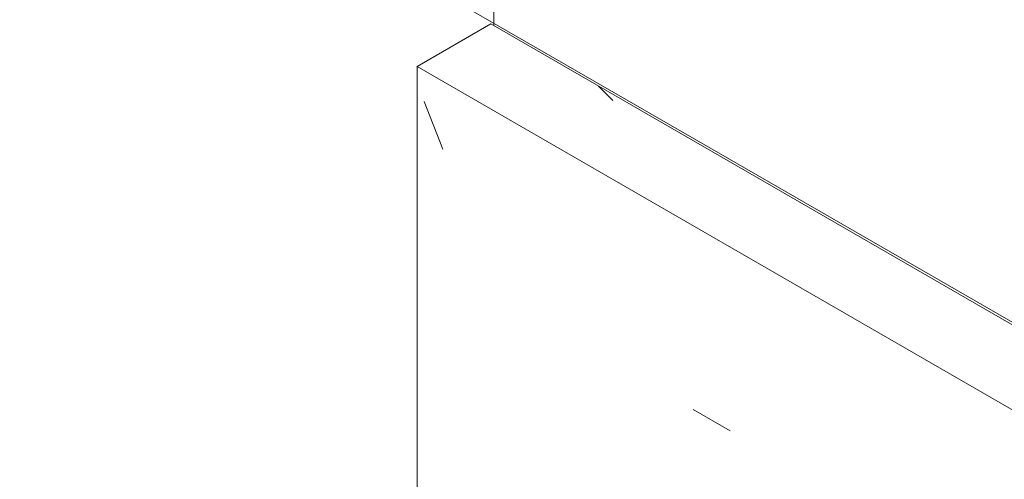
# Model space of a CAD drawing. Header units: metres. Extents: x -5.4 to 6, y -8 to 2.6.
# Tile 45 of 63: x 5.2068 to 5.3958, y -6.2066 to -6.1183. Entities that reach past the tile are written whole.
import ezdxf

# ---------------------------------------------------------------- set-up
doc = ezdxf.new("R2010")
doc.units = ezdxf.units.M
doc.layers.add('A-WALL-PATT', color=7, linetype='Continuous', lineweight=5)
doc.layers.add('Q-CASE', color=7, linetype='Continuous', lineweight=5)

# ---------------------------------------------------------------- blocks, each defined once
blk = doc.blocks.new('TAMPO GRANITO2 - TAMPO GRANITO-2002902-ISO_BANHEIRO')
at = {"layer": 'Q-CASE', "true_color": 0x6b6b6b}
h = blk.add_hatch(dxfattribs=at)
h.set_pattern_fill('FP_16', color=251, style=0, pattern_type=2)
h.set_pattern_definition([(0, (5.601, -7.367999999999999), (0.24384, 0.0352), [0.01006, -0.17282, 0.01006, -0.17282, -0.97536]), (0, (5.601, -7.367999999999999), (0.24384, 0.0352), [-0.36576, 0.01006, -0.3557, 0.01006, -0.17282, -0.42672]), (0, (5.601, -7.367999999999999), (0.24384, 0.0352), [-0.9144, 0.01006, -0.11186, 0.01006, -0.29474]), (135, (5.693, -7.351), (-0.1747119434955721, 0.1043265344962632), [0.007109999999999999, -0.1222, 0.007109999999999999, -0.1222, -0.6896800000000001]), (135, (5.693, -7.351), (-0.1747119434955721, 0.1043265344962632), [-0.25863, 0.007109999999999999, -0.25152, 0.007109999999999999, -0.1222, -0.30174]), (135, (5.693, -7.351), (-0.1747119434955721, 0.1043265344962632), [-0.64658, 0.007109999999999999, -0.0791, 0.007109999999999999, -0.20841]), (225, (5.723, -7.28), (-0.06912675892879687, -0.1395121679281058), [0.007109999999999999, -0.1222, 0.007109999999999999, -0.1222, -0.6896800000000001]), (225, (5.723, -7.28), (-0.06912675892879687, -0.1395121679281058), [-0.25863, 0.007109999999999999, -0.25152, 0.007109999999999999, -0.1222, -0.30174]), (225, (5.723, -7.28), (-0.06912675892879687, -0.1395121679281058), [-0.64658, 0.007109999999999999, -0.0791, 0.007109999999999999, -0.20841])])
h.paths.add_polyline_path([(7.233534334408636, -6.628784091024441), (7.551732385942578, -6.445072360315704), (6.987172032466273, -6.119123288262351), (6.973029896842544, -6.127288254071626), (7.16792953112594, -6.239813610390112), (7.171490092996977, -6.240529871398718), (7.178330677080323, -6.242857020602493), (7.18351090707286, -6.245522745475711), (7.186763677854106, -6.248270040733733), (7.187871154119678, -6.250150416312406), (7.187871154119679, -6.251326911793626), (7.524573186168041, -6.445721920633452), (7.220517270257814, -6.621268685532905), (7.231676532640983, -6.627711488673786)])
h = blk.add_hatch(dxfattribs=at)
h.set_pattern_fill('FP_17', color=251, style=0, pattern_type=2)
h.set_pattern_definition([(329.9999999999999, (7.362, -4.675), (0.1724252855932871, -0.04977064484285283), [0.00821, -0.14111, 0.00821, -0.14111, -0.79638]), (329.9999999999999, (7.362, -4.675), (0.1724252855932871, -0.04977064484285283), [-0.29864, 0.00821, -0.29043, 0.00821, -0.14111, -0.34842]), (329.9999999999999, (7.362, -4.675), (0.1724252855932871, -0.04977064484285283), [-0.7466, 0.00821, -0.09133, 0.00821, -0.24066]), (111.206, (7.427, -4.688), (-0.1235427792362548, 0.2188618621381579), [0.00983, -0.16892, 0.00983, -1.122]), (111.206, (7.427, -4.688), (-0.1235427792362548, 0.2188618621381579), [-0.18858, -0.16892, 0.00983, -0.34767, -0.59583]), (111.206, (7.427, -4.688), (-0.1235427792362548, 0.2188618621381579), [-0.715, 0.00983, -0.16892, 0.00983, -0.40725]), (111.206, (7.427, -4.688), (-0.1235427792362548, 0.2188618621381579), [-0.9035799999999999, -0.10934, 0.00983, -0.28809]), (234.896, (7.448, -4.6), (-0.04887660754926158, -0.169088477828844), [0.00618, -0.10625, 0.00618, -0.70591]), (234.896, (7.448, -4.6), (-0.04887660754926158, -0.169088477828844), [-0.11862, -0.10625, 0.00618, -0.21869, -0.37479]), (234.896, (7.448, -4.6), (-0.04887660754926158, -0.169088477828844), [-0.44975, 0.00618, -0.10625, 0.00618, -0.25617]), (234.896, (7.448, -4.6), (-0.04887660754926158, -0.169088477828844), [-0.5683699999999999, -0.06877, 0.00618, -0.18121])])
h.paths.add_polyline_path([(7.453862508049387, -6.486546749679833), (7.52457318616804, -6.445721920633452), (7.187577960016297, -6.251157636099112), (7.178637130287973, -6.281872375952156), (7.195035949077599, -6.28030893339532), (7.205062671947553, -6.280745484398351), (7.212370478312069, -6.283307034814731), (7.220044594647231, -6.286987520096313), (7.227371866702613, -6.293790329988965), (7.233734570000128, -6.304748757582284), (7.236739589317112, -6.316235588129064), (7.237913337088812, -6.331303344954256), (7.237913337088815, -6.361868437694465), (7.428322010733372, -6.471800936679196)])
h.paths.add_polyline_path([(7.217263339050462, -6.349946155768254), (7.217134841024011, -6.326649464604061), (7.216392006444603, -6.318214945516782), (7.213775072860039, -6.310589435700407), (7.211759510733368, -6.307412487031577), (7.20798869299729, -6.303729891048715), (7.20158379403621, -6.300939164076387), (7.195564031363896, -6.300771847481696), (7.172366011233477, -6.303415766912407), (7.167764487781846, -6.318441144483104), (7.16725944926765, -6.319393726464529), (7.165584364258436, -6.320109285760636), (7.21175951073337, -6.346768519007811)])
h.paths.add_polyline_path([(7.137171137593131, -6.303704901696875), (7.148782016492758, -6.26381765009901), (7.0938826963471, -6.270168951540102), (7.092584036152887, -6.271570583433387), (7.089719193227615, -6.27630850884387), (7.136991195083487, -6.303601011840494)])
h.paths.add_polyline_path([(7.078532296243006, -6.269849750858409), (7.08778498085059, -6.254886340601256), (7.089199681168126, -6.254140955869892), (7.153678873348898, -6.246995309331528), (7.155850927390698, -6.240682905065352), (7.156119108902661, -6.240177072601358), (7.159469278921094, -6.239176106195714), (7.164649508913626, -6.239231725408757), (7.16792953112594, -6.239813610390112), (6.973029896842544, -6.127288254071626), (6.973029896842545, -6.208937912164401), (7.074328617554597, -6.267422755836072)])
at = {"layer": 'Q-CASE'}
for p, q in [((6.987172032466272, -6.119123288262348), (6.973029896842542, -6.127288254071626)), ((7.551732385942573, -6.445072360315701), (6.987172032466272, -6.119123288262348)), ((6.973029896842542, -6.127288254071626), (7.167929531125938, -6.239813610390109)), ((6.973029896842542, -6.208937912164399), (6.973029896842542, -6.127288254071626))]:
    blk.add_line(p, q, dxfattribs=at)

msp = doc.modelspace()

# ---------------------------------------------------------------- hatches: boundary and pattern name
at = {"layer": 'A-WALL-PATT', "true_color": 0x808080}
h = msp.add_hatch(dxfattribs=at)
h.set_pattern_fill('FP_14', color=8, style=0, pattern_type=2)
h.set_pattern_definition([(329.9999999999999, (4.449093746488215, -6.854), (2.868798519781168e-06, 0.244944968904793), []), (90, (4.449093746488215, -6.854), (-0.28284, 0.1633), [])])
h.paths.add_polyline_path([(5.861826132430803, -7.179919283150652), (5.861826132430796, -6.543051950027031), (5.792240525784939, -6.583227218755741), (5.792240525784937, -6.74782565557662), (5.785505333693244, -6.7462686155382), (5.767827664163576, -6.736062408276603), (5.767827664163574, -6.661694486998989), (5.712079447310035, -6.629508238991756), (5.543628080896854, -6.726763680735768), (5.347318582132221, -6.613646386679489), (5.335352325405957, -6.607446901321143), (5.31694879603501, -6.595890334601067), (4.994913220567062, -6.409963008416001), (4.819050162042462, -6.511497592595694), (4.804327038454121, -6.569371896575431), (5.782230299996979, -7.13396460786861)])
h.paths.add_polyline_path([(5.76782766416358, -6.638600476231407), (5.767827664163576, -6.59732199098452), (5.732079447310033, -6.617961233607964)])
h.paths.add_polyline_path([(4.83006864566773, -6.468185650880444), (4.997014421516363, -6.371799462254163), (4.996909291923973, -6.270004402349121), (4.973922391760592, -6.283275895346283), (4.971293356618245, -6.308302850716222), (4.970805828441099, -6.309782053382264), (4.968961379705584, -6.313478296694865), (4.965872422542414, -6.317542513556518), (4.962173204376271, -6.320664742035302), (4.956521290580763, -6.324153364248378), (4.90247708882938, -6.355002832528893), (4.895393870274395, -6.357142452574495), (4.890962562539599, -6.35797703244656), (4.886535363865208, -6.358289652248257), (4.879468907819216, -6.358409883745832), (4.864251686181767, -6.367195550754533), (4.856770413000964, -6.363225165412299), (4.831770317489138, -6.461496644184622)])
h.paths.add_polyline_path([(4.177484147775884, -5.053876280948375), (4.178458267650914, -5.053876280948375), (4.17798051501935, -5.05384026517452)])
h.paths.add_polyline_path([(5.861826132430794, -6.445072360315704), (5.861826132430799, -5.710225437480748), (4.282080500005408, -4.798158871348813), (4.282080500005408, -5.340141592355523), (4.288266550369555, -5.341113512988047), (4.298087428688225, -5.346784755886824), (4.307318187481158, -5.355994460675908), (4.314845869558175, -5.367636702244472), (4.319753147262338, -5.380287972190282), (4.321458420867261, -5.392439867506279), (4.31975314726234, -5.402625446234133), (4.31483845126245, -5.40961637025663), (4.294794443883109, -5.419046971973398), (4.290460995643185, -5.42007221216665), (4.282964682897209, -5.419244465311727), (4.282080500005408, -5.419244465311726), (4.281840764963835, -5.506650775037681), (4.28126644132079, -5.512361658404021), (4.276222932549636, -5.523926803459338), (4.270998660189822, -5.529593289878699), (4.264536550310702, -5.533096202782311), (4.256542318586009, -5.534155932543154), (4.250350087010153, -5.534175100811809), (4.240695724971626, -5.531098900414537), (4.23037025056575, -5.524807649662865), (4.221713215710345, -5.516816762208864), (4.213716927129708, -5.507440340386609), (4.207353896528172, -5.496658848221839), (4.202817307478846, -5.486299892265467), (4.199429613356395, -5.476168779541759), (4.197629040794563, -5.462213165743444), (4.197596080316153, -5.121050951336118), (4.195762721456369, -5.110103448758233), (4.194040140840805, -5.109591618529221), (4.191329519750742, -5.106733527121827), (4.189643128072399, -5.09969379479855), (4.18609359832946, -5.101743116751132), (4.184178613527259, -5.100637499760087), (4.183957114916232, -5.076225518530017), (4.18292713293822, -5.0713799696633), (4.176661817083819, -5.067105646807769), (4.176063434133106, -5.065409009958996), (4.176039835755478, -5.064423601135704), (4.174297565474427, -5.063417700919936), (4.173642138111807, -5.062237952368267), (4.173818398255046, -5.058824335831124), (4.175474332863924, -5.055916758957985), (4.177980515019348, -5.053773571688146), (4.180280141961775, -5.053126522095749), (4.17976791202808, -5.051491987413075), (4.167978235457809, -4.981535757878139), (4.159639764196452, -4.979945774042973), (4.152594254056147, -4.977320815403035), (4.143657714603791, -4.971186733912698), (4.139860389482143, -4.967073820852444), (4.136646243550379, -4.962720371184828), (4.134000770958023, -4.95718106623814), (4.13171077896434, -4.950600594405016), (4.154102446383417, -4.918189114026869), (4.155774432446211, -4.918200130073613), (4.15944304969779, -4.919705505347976), (4.164749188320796, -4.922557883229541), (4.178086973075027, -4.931082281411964), (4.190693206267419, -4.940517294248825), (4.195151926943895, -4.944424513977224), (4.197752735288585, -4.947259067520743), (4.198241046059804, -4.948743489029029), (4.190167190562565, -4.960430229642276), (4.207621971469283, -5.065057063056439), (4.211572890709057, -5.062775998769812), (4.23336337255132, -5.075356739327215), (4.23336337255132, -5.097402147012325), (4.209225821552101, -5.111337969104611), (4.211390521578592, -5.122259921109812), (4.211629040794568, -5.124113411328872), (4.211937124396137, -5.464233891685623), (4.21255277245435, -5.471939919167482), (4.216107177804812, -5.482885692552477), (4.221004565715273, -5.492935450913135), (4.225740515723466, -5.500324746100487), (4.232328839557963, -5.508342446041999), (4.240008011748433, -5.514703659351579), (4.249583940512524, -5.519868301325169), (4.256763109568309, -5.520810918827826), (4.261415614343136, -5.519372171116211), (4.265114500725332, -5.515944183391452), (4.267001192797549, -5.512429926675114), (4.2680805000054, -5.502660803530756), (4.267910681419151, -5.418007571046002), (4.267132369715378, -5.420495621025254), (4.265190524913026, -5.422576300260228), (4.263799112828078, -5.423195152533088), (4.262801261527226, -5.423405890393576), (4.260536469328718, -5.422674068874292), (4.247323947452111, -5.415210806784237), (4.247168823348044, -5.431873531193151), (4.246368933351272, -5.433256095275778), (4.243163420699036, -5.434827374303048), (4.241019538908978, -5.434831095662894), (4.238075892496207, -5.43385995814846), (4.236551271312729, -5.432051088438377), (4.236198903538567, -5.417433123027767), (4.234499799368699, -5.416249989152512), (4.230903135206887, -5.411490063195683), (4.229562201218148, -5.408289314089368), (4.228834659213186, -5.4045119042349), (4.216244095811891, -5.396942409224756), (4.215613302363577, -5.394080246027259), (4.217416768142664, -5.389894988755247), (4.21855521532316, -5.388840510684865), (4.220341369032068, -5.38801041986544), (4.222478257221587, -5.388412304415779), (4.236388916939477, -5.396107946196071), (4.236668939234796, -5.379365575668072), (4.23764226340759, -5.377971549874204), (4.239380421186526, -5.376952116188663), (4.241610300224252, -5.376619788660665), (4.24541884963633, -5.377366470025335), (4.247040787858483, -5.379159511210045), (4.247334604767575, -5.384302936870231), (4.25064894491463, -5.381663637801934), (4.251282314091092, -5.381221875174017), (4.250121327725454, -5.373330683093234), (4.249968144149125, -5.369310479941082), (4.250904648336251, -5.362891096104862), (4.252059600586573, -5.359971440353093), (4.255336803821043, -5.354484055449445), (4.25691388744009, -5.353045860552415), (4.261273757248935, -5.349765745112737), (4.268080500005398, -5.345004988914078), (4.2680805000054, -4.790075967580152), (3.939620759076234, -4.600439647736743), (3.939620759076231, -5.803769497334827), (4.140434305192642, -5.920013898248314), (4.148394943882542, -5.926397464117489), (4.15483254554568, -5.938284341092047), (4.155793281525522, -5.945908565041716), (4.155793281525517, -5.956163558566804), (4.15483254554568, -5.961795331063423), (4.152467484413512, -5.967210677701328), (4.149454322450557, -5.971329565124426), (4.139077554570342, -5.979462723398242), (3.96082596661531, -6.082376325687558), (4.436637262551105, -6.356799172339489), (4.442569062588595, -6.3523458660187), (4.452007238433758, -6.3458568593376), (4.46477970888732, -6.338267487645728), (4.480939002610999, -6.330041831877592), (4.490344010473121, -6.325926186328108), (4.505416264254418, -6.320058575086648), (4.521245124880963, -6.31483548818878), (4.601642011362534, -6.292245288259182), (4.657225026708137, -6.276758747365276), (4.681809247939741, -6.268817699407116), (4.689223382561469, -6.266142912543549), (4.668594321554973, -6.254232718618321), (4.668594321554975, -6.237902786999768), (4.675143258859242, -6.234121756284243), (4.668227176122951, -6.174412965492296), (4.662866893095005, -6.115878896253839), (4.657201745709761, -6.030454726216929), (4.655970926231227, -6.005209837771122), (4.654331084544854, -5.967470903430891), (4.65303905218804, -5.963221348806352), (4.652660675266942, -5.960576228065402), (4.652928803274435, -5.956143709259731), (4.655067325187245, -5.948675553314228), (4.657914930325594, -5.943411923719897), (4.661148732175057, -5.93923305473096), (4.668233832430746, -5.933639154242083), (4.67319345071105, -5.930687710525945), (4.688228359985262, -5.921894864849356), (4.709958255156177, -5.909807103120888), (4.732533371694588, -5.897436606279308), (4.734672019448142, -5.896982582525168), (4.742257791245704, -5.89590102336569), (4.744915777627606, -5.896175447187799), (4.749832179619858, -5.896655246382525), (4.554096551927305, -5.783268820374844), (4.547423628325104, -5.778235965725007), (4.539789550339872, -5.7686018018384), (4.538259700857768, -5.7657721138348), (4.535855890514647, -5.758725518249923), (4.534797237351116, -5.751017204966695), (4.535944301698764, -5.743287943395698), (4.53935212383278, -5.734378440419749), (4.547488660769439, -5.724417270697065), (4.555449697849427, -5.718483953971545), (4.55385682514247, -5.709552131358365), (4.55378417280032, -5.707589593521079), (4.553929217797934, -5.702470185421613), (4.55607975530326, -5.694738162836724), (4.558729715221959, -5.690894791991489), (4.561871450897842, -5.687960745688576), (4.56565063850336, -5.685384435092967), (4.567997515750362, -5.684199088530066), (4.57407151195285, -5.681821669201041), (4.583192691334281, -5.683255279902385), (4.592890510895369, -5.688855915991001), (4.602305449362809, -5.698414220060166), (4.609653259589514, -5.709999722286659), (4.614392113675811, -5.722705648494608), (4.615831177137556, -5.734760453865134), (4.613970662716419, -5.744444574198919), (4.608753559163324, -5.751263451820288), (4.599552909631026, -5.755843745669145), (4.595854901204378, -5.75686320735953), (4.589693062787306, -5.756716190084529), (4.584426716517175, -5.754937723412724), (4.579976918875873, -5.752768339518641), (4.57338028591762, -5.747754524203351), (4.571694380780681, -5.746098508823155), (4.56814910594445, -5.749174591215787), (4.566978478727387, -5.751677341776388), (4.569045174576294, -5.754425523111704), (4.57478284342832, -5.75864004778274), (5.001058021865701, -6.004405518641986), (5.011049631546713, -6.008088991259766), (5.018397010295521, -6.009342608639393), (5.02846129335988, -6.009796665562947), (5.037560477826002, -6.008817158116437), (5.045685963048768, -6.006977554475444), (5.051695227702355, -6.004405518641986), (5.050245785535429, -5.996142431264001), (5.05017313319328, -5.994179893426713), (5.050318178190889, -5.989060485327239), (5.052468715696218, -5.981328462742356), (5.055118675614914, -5.977485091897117), (5.058260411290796, -5.974551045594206), (5.062039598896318, -5.971974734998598), (5.064386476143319, -5.970789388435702), (5.070460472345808, -5.968411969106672), (5.079581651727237, -5.969845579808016), (5.089809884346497, -5.975975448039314), (5.098694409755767, -5.985004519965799), (5.106042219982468, -5.996590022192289), (5.110781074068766, -6.00929594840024), (5.11222013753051, -6.021350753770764), (5.110359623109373, -6.031034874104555), (5.105142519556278, -6.037853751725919), (5.095941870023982, -6.042434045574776), (5.092243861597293, -6.043453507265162), (5.086302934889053, -6.043367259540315), (5.080815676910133, -6.041528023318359), (5.076365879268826, -6.039358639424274), (5.069721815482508, -6.034298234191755), (5.067731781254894, -6.032350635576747), (5.05963443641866, -6.036002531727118), (5.051608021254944, -6.038565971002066), (5.041914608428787, -6.040736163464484), (5.02877115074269, -6.041838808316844), (5.018140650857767, -6.041455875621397), (5.007517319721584, -6.039989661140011), (4.996289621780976, -6.037182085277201), (4.982701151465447, -6.031477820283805), (4.985969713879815, -6.035713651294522), (4.987757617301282, -6.0384523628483), (4.989178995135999, -6.042216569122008), (4.990673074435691, -6.050318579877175), (4.988370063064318, -6.059133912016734), (4.982967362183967, -6.163298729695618), (4.977810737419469, -6.244080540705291), (5.100088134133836, -6.173483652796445), (5.099112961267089, -6.17047133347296), (5.098865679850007, -6.166418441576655), (5.099213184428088, -6.162949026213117), (5.101187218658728, -6.156766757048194), (5.103614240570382, -6.151996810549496), (5.10588785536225, -6.148604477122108), (5.108665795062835, -6.145365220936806), (5.121549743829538, -6.13792666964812), (5.121420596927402, -6.12946479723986), (5.120545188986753, -6.128540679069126), (5.119227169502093, -6.12661191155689), (5.118215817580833, -6.12450608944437), (5.11758005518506, -6.122366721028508), (5.117363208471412, -6.120339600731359), (5.117580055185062, -6.118562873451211), (5.118589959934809, -6.116810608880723), (5.120545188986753, -6.115458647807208), (5.121549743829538, -6.114878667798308), (5.121549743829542, -6.102180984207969), (5.124024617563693, -6.100752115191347), (5.187508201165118, -6.137404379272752), (5.187508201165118, -6.264141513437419), (5.283123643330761, -6.208937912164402), (5.283123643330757, -6.127288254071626), (5.297265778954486, -6.119123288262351), (5.84820362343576, -6.437207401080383)])
h.paths.add_polyline_path([(5.028614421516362, -6.353555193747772), (5.120835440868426, -6.300311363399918), (5.120545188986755, -6.300004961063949), (5.119227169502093, -6.298076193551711), (5.11806839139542, -6.295474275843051), (5.117389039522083, -6.292045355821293), (5.117363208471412, -6.291803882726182), (5.117970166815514, -6.289164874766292), (5.118215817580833, -6.288621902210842), (5.120545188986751, -6.286922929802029), (5.121549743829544, -6.286342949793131), (5.121549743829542, -6.198043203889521), (5.028614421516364, -6.251699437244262), (5.028614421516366, -6.346601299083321)])
h.paths.add_polyline_path([(5.367443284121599, -6.117038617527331), (5.362522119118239, -6.115388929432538), (5.357209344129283, -6.112779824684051), (5.352191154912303, -6.109021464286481), (5.349212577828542, -6.106505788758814), (5.346570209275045, -6.107539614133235), (5.333744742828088, -6.109907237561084), (5.328789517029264, -6.109810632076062), (5.320055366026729, -6.108155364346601), (5.312491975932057, -6.104721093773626), (5.30632303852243, -6.099793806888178), (5.300206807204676, -6.092101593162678), (5.298166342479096, -6.087941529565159), (5.294198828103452, -6.076599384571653), (5.293081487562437, -6.064643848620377), (5.293208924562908, -5.828768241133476), (5.294498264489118, -5.815349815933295), (5.297767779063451, -5.802929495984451), (5.301242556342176, -5.793577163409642), (5.307799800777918, -5.780794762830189), (5.316163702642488, -5.768674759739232), (5.323351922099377, -5.760185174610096), (5.33129835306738, -5.752635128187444), (5.333840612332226, -5.750701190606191), (5.332370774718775, -5.742929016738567), (5.332848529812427, -5.73382612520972), (5.335093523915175, -5.726446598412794), (5.338833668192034, -5.721611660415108), (5.345094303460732, -5.716467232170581), (5.348414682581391, -5.714229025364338), (5.353834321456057, -5.712556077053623), (5.360655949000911, -5.713231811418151), (5.367976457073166, -5.71634545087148), (5.376203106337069, -5.722641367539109), (5.382118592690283, -5.728886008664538), (5.387976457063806, -5.737458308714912), (5.392471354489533, -5.746817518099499), (5.395296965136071, -5.756325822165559), (5.396260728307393, -5.765335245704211), (5.395296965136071, -5.773231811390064), (5.392471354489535, -5.779477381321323), (5.387976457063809, -5.783646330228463), (5.376714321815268, -5.788298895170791), (5.367272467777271, -5.788249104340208), (5.357304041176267, -5.784122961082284), (5.350881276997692, -5.7791442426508), (5.350269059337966, -5.778603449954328), (5.348580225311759, -5.780230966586), (5.34177899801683, -5.787412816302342), (5.335623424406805, -5.796469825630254), (5.331112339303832, -5.805256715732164), (5.328023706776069, -5.813243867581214), (5.326198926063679, -5.821025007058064), (5.325081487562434, -5.832485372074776), (5.32535251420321, -6.06623073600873), (5.326921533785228, -6.074350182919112), (5.330312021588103, -6.0776954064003), (5.332836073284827, -6.077827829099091), (5.333757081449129, -6.077506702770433), (5.332871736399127, -6.0720731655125), (5.333291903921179, -6.063644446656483), (5.335549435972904, -6.056224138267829), (5.339138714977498, -6.051560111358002), (5.345400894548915, -6.046398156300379), (5.348662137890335, -6.044159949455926), (5.354081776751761, -6.042487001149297), (5.360784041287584, -6.043150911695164), (5.369145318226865, -6.047062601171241), (5.375955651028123, -6.052286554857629), (5.381871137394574, -6.05853119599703), (5.387626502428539, -6.066953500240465), (5.392042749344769, -6.076148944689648), (5.394818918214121, -6.085490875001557), (5.395765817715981, -6.094342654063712), (5.394818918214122, -6.102101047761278), (5.392042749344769, -6.108237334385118), (5.387626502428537, -6.112333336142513), (5.376397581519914, -6.116966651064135), (5.373494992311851, -6.11698997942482)])
h.paths.add_polyline_path([(4.479982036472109, -5.859531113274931), (4.470279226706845, -5.85800078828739), (4.466062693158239, -5.856725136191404), (4.456964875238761, -5.85155674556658), (4.451019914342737, -5.846285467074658), (4.443335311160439, -5.835169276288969), (4.441504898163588, -5.832489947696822), (4.432978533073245, -5.834771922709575), (4.431483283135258, -5.835032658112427), (4.421824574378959, -5.83492462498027), (4.408748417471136, -5.831614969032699), (4.395500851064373, -5.825170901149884), (3.993068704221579, -5.592427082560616), (3.984818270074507, -5.586538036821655), (3.974991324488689, -5.574761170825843), (3.973222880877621, -5.571492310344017), (3.969594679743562, -5.561699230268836), (3.969523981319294, -5.56151107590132), (3.968731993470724, -5.552959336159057), (3.969766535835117, -5.545133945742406), (3.973876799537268, -5.534396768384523), (3.98024414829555, -5.525757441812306), (3.988382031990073, -5.518266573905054), (3.998340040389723, -5.511664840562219), (4.001766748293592, -5.509288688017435), (4.000787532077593, -5.502114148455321), (4.001766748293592, -5.495376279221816), (4.00280972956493, -5.492275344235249), (4.005915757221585, -5.48800586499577), (4.009784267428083, -5.484797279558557), (4.015468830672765, -5.481689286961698), (4.019724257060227, -5.480375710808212), (4.025440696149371, -5.480944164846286), (4.031567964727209, -5.483552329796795), (4.037688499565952, -5.48801646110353), (4.043398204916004, -5.494043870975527), (4.048301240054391, -5.501218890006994), (4.052063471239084, -5.509052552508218), (4.05452703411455, -5.517932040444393), (4.055235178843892, -5.52455189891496), (4.054428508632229, -5.531161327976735), (4.051873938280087, -5.536564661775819), (4.048224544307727, -5.539922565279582), (4.042180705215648, -5.543411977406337), (4.037277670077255, -5.544925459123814), (4.031770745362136, -5.544742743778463), (4.026157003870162, -5.542986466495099), (4.019721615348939, -5.539062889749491), (4.017742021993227, -5.537413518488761), (4.009877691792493, -5.542333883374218), (4.003996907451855, -5.547176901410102), (4.002564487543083, -5.549311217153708), (4.00074428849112, -5.553981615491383), (4.001364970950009, -5.556165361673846), (4.00461332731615, -5.5608100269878), (4.013369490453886, -5.567596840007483), (4.415966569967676, -5.799722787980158), (4.424839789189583, -5.802792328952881), (4.428442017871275, -5.802878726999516), (4.431499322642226, -5.801587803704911), (4.434940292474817, -5.795996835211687), (4.436390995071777, -5.786468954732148), (4.436717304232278, -5.318210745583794), (4.437936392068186, -5.305850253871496), (4.441839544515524, -5.290918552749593), (4.448214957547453, -5.275343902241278), (4.455160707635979, -5.263379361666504), (4.459236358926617, -5.257184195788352), (4.469476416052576, -5.244829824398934), (4.478945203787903, -5.235841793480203), (4.49331478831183, -5.225891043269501), (4.496807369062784, -5.223634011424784), (4.496240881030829, -5.220473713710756), (4.49604343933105, -5.212906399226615), (4.498220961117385, -5.205828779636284), (4.501051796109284, -5.202181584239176), (4.504820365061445, -5.199064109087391), (4.509861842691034, -5.196153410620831), (4.51476487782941, -5.194639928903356), (4.520474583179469, -5.195205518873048), (4.526608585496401, -5.197816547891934), (4.53272912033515, -5.202280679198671), (4.538438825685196, -5.208308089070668), (4.544062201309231, -5.216982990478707), (4.547322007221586, -5.224050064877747), (4.549469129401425, -5.231275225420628), (4.550275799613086, -5.238816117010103), (4.549469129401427, -5.245425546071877), (4.547104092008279, -5.250653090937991), (4.543265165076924, -5.254186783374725), (4.536062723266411, -5.258063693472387), (4.532318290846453, -5.259189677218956), (4.525605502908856, -5.258859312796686), (4.52320578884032, -5.25812749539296), (4.518117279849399, -5.255676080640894), (4.512763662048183, -5.251612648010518), (4.506971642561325, -5.254956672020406), (4.497405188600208, -5.262167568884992), (4.486342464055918, -5.274244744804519), (4.480428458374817, -5.282939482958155), (4.474972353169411, -5.293652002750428), (4.470321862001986, -5.307224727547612), (4.468890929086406, -5.316281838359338), (4.468390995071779, -5.324171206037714), (4.468099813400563, -5.789693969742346), (4.467256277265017, -5.799036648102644), (4.464865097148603, -5.807540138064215), (4.463059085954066, -5.81212723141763), (4.458138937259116, -5.820046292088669), (4.456748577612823, -5.821937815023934), (4.452664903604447, -5.826011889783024), (4.458260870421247, -5.835097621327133), (4.460481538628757, -5.838138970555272), (4.46582943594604, -5.842839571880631), (4.472969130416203, -5.846299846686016), (4.475135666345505, -5.846702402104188), (4.48022998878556, -5.847191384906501), (4.487701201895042, -5.844210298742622), (4.513511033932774, -5.829007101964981), (4.512454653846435, -5.826043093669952), (4.510634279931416, -5.81960154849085), (4.509912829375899, -5.815806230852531), (4.510141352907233, -5.807658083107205), (4.511733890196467, -5.802353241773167), (4.514799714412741, -5.797805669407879), (4.518115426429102, -5.795021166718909), (4.523908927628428, -5.791708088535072), (4.528731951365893, -5.790219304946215), (4.534540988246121, -5.790812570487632), (4.540716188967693, -5.79345569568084), (4.547471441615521, -5.798589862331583), (4.552591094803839, -5.803994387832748), (4.557587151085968, -5.811339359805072), (4.561324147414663, -5.819120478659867), (4.56370768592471, -5.827141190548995), (4.564520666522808, -5.834741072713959), (4.563707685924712, -5.8414022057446), (4.561324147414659, -5.846670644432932), (4.557503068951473, -5.850204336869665), (4.551411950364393, -5.853721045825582), (4.545479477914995, -5.855286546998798), (4.540905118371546, -5.855190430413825), (4.536765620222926, -5.853945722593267), (4.531767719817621, -5.851408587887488), (4.526211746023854, -5.847052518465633), (4.522639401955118, -5.843523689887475), (4.520049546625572, -5.840198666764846), (4.492088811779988, -5.856165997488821), (4.485444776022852, -5.858693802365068), (4.481879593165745, -5.859240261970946)])
h.paths.add_polyline_path([(4.031982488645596, -5.532164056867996), (4.032331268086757, -5.531841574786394), (4.032044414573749, -5.532067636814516)])
h.paths.add_polyline_path([(4.001985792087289, -5.509559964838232), (4.001995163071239, -5.509554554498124), (4.001833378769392, -5.508105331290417)])
h.paths.add_polyline_path([(4.243720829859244, -5.416644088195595), (4.243859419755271, -5.41616519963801), (4.243728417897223, -5.416612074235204)])
h.paths.add_polyline_path([(4.268080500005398, -5.41649185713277), (4.26787398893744, -5.409801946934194), (4.264415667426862, -5.411233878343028), (4.262913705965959, -5.411722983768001), (4.267467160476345, -5.414782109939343), (4.26771923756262, -5.415484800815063)])
h.paths.add_polyline_path([(4.241331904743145, -5.409978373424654), (4.240341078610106, -5.40828931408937), (4.240794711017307, -5.409409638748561), (4.241324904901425, -5.409972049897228)])
h.paths.add_polyline_path([(4.241421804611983, -5.41263411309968), (4.24118152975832, -5.412973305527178), (4.241262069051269, -5.413088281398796)])
h.paths.add_polyline_path([(4.241598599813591, -5.412532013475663), (4.241421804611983, -5.41263411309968), (4.241572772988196, -5.41263411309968)])
h.paths.add_polyline_path([(4.24047431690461, -5.415613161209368), (4.241245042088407, -5.414967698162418), (4.241898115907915, -5.412063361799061), (4.241549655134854, -5.41206336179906), (4.241421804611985, -5.413886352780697), (4.240972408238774, -5.415007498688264), (4.240769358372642, -5.414511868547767), (4.240538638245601, -5.415373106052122)])
h.paths.add_polyline_path([(4.235827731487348, -5.413352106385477), (4.234992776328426, -5.409810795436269), (4.235346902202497, -5.409666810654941), (4.234992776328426, -5.409626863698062), (4.234869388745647, -5.409295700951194), (4.234869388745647, -5.409663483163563), (4.234489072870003, -5.409809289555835), (4.234804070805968, -5.410074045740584), (4.234992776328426, -5.410053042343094), (4.235763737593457, -5.413099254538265)])
h.paths.add_polyline_path([(4.238716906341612, -5.405078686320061), (4.236796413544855, -5.403070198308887), (4.234572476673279, -5.40192679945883), (4.233321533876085, -5.401591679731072), (4.233321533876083, -5.401969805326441), (4.234476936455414, -5.401999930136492), (4.237650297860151, -5.403976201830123), (4.238577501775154, -5.40493459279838)])
h.paths.add_polyline_path([(4.235491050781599, -5.40277061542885), (4.235458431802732, -5.402590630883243), (4.234969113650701, -5.402630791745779)])
h.paths.add_polyline_path([(4.526489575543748, -5.246444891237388), (4.529430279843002, -5.243737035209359), (4.527272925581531, -5.245752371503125), (4.526617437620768, -5.246331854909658)])
h.paths.add_polyline_path([(4.508371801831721, -5.214156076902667), (4.51041159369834, -5.213955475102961), (4.510077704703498, -5.213761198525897), (4.508373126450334, -5.214154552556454)])
h.paths.add_polyline_path([(4.205405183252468, -5.051623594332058), (4.205405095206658, -5.051622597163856), (4.207450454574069, -5.051623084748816)])

# ---------------------------------------------------------------- block references
at = {"layer": 'Q-CASE'}
msp.add_blockref('TAMPO GRANITO2 - TAMPO GRANITO-2002902-ISO_BANHEIRO', (-1.689906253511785, 0), dxfattribs=at)

doc.saveas('drawing.dxf')
